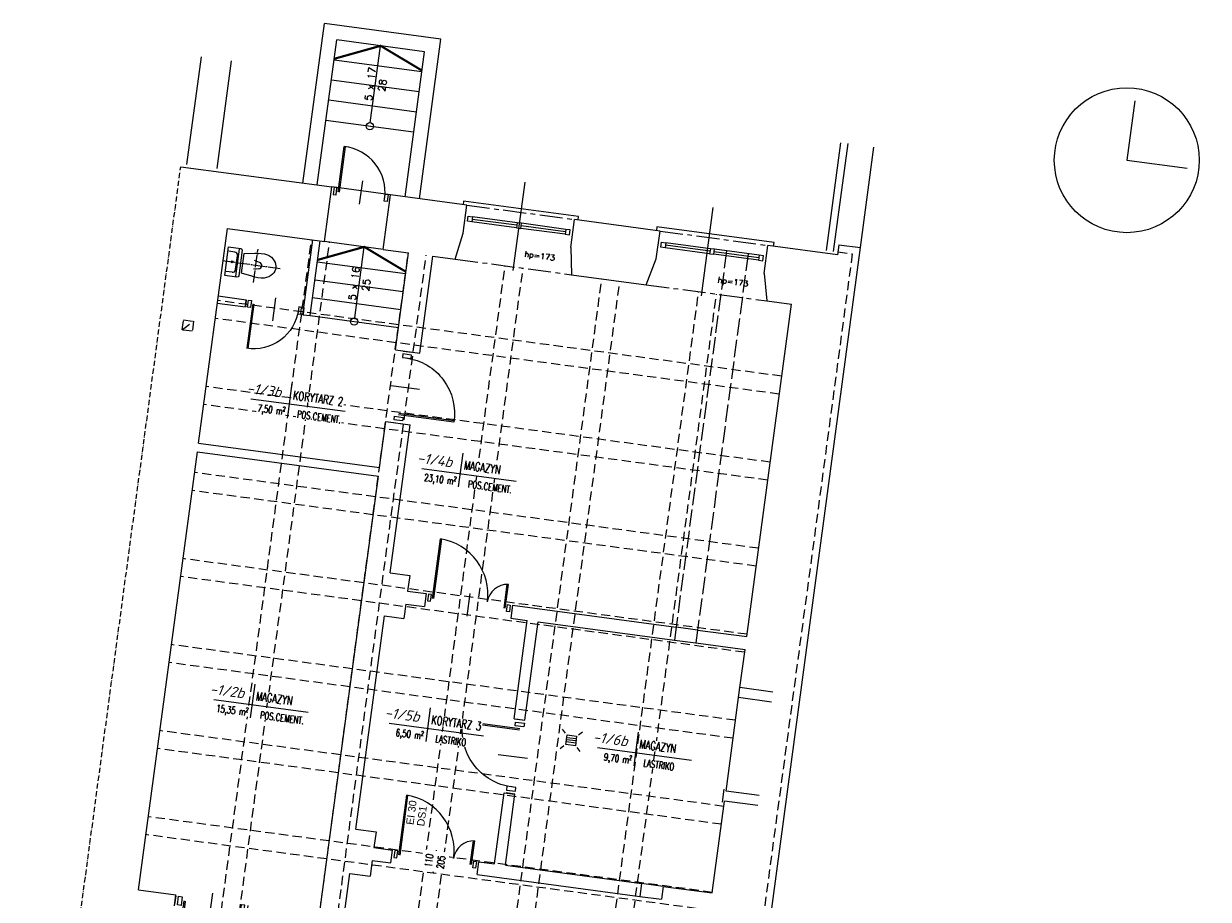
# Model space of a CAD drawing. Header units: millimetres. Extents: x 0 to 1767, y 0 to 2077.
# Tile 2 of 2: x 133 to 1767, y 868 to 2077. Entities that reach past the tile are written whole.
import ezdxf

# ---------------------------------------------------------------- set-up
doc = ezdxf.new("R2010")
doc.units = ezdxf.units.MM
for name, pattern in [('ACAD_ISO02W100', [15, 12, -3]), ('ACAD_ISO04W100', [30, 24, -3, 0, -3]), ('ACAD_ISO10W100', [18, 12, -3, 0, -3]), ('CENTER', [50.8, 31.75, -6.35, 6.35, -6.35]), ('HIDDEN', [9.525, 6.35, -3.175])]:
    doc.linetypes.add(name, pattern=pattern)
for name, color, linetype in [('0_05', 23, 'Continuous'), ('0_13', 1, 'Continuous'), ('0_25', 3, 'Continuous'), ('0_35', 140, 'Continuous'), ('0_7', 6, 'Continuous'), ('DRZWI_OZNACZENIA', 3, 'Continuous'), ('OPIS_POMIESZCZEN', 3, 'Continuous'), ('OPISY', 3, 'Continuous'), ('STOLARKA', 1, 'Continuous'), ('URZĄDZENIA', 1, 'Continuous')]:
    doc.layers.add(name, color=color, linetype=linetype)
doc.layers.add('POM', color=5, linetype='Continuous', plot=False)
doc.styles.add('1_100', font='simplex.shx', dxfattribs={"height": 14})
doc.styles.add('IP_simplex_07', font='simplex.shx', dxfattribs={"width": 0.7})
doc.styles.get("Standard").update_dxf_attribs({"font": 'arial.ttf'})
doc.styles.add('techniczny', font='isocpeur.ttf', dxfattribs={"oblique": 15, "height": 12})

# ---------------------------------------------------------------- blocks, each defined once
blk = doc.blocks.new('drz')
at = {"color": 2}
for p, q in [((12, -0.7), (12, 76.3)), ((14, -0.7), (14, 76.3))]:
    blk.add_line(p, q, dxfattribs=at)
at = {"color": 1}
for p, q in [((50, 23.3), (50, -16.5)), ((0, -6), (0, 6)), ((100, -6), (100, 6))]:
    blk.add_line(p, q, dxfattribs=at)
at = {"color": 2}
for points in [[(9, -6), (9, 6), (4, 6), (4, -6)], [(91, -6), (91, 6), (96, 6), (96, -6)]]:
    blk.add_lwpolyline(points, close=True, dxfattribs=at)
at = {"color": 1}
blk.add_arc((14, -0.7), 77, 359.9106, 91.7106, dxfattribs=at)
blk = doc.blocks.new('punkt orintacyjny')
at = {"layer": '0_7'}
for p, q in [((0, 82.6), (0, 0)), ((0, 0), (83.8, 0))]:
    blk.add_line(p, q, dxfattribs=at)
blk.add_circle((0, 0), 100, dxfattribs=at)
blk = doc.blocks.new('ki')
at = {"color": 1, "linetype": 'ACAD_ISO04W100', "ltscale": 0.7}
for p, q in [((0, 0), (0.2, 0)), ((0.1, 0.6), (0.1, -80)), ((-24, -45.7), (22.4, -45.7))]:
    blk.add_line(p, q, dxfattribs=at)
at = {"color": 1}
for p, q in [((-13.9, -14.6), (-13.9, -6)), ((14, -14.6), (14.1, -6)), ((-18.9, -20.4), (19.1, -20.4)), ((-10.1, -18.7), (-9.3, -18.7)), ((-9.3, -18.7), (9.4, -18.7)), ((10.3, -18.7), (9.4, -18.7)), ((-4.3, -50.3), (-5.9, -43)), ((4.5, -50.3), (6.1, -43))]:
    blk.add_line(p, q, dxfattribs=at)
at = {"color": 3}
for points in [[(17.9, -24.3), (-17.8, -24.3, -0.414201), (-20, -22.1), (-20, -5), (20.2, -5), (20.2, -22.1, -0.414164)], [(13.8, -27.4), (16.1, -42.3, -0.106568), (16.3, -59.5, -0.175665), (9.2, -70.1, -0.174816), (0.1, -73.4, -0.174817), (-9.1, -70.1, -0.175664), (-16.1, -59.5, -0.106568), (-15.9, -42.3), (-13.6, -27.4)]]:
    blk.add_lwpolyline(points, format="xyb", close=True, dxfattribs=at)
at = {"color": 2}
blk.add_circle((0.1, -12.7), 1.38, dxfattribs=at)
at = {"color": 1}
for centre, radius, start, end in [((-10.1, -14.9), 3.78, 175.6693, 270), ((10.3, -14.9), 3.78, 270, 4.3307), ((0.1, -49.3), 4.54, 192.2575, 347.7418)]:
    blk.add_arc(centre, radius, start, end, dxfattribs=at)
blk = doc.blocks.new('A$C3C8D6F47')
at = {"color": 1}
for p, q in [((-9, 9), (-13.8, 13.8)), ((6.6, 2.8), (-6.6, 2.8)), ((6.6, 0), (-6.6, 0)), ((9, 9), (13.8, 13.8)), ((-9, -9), (-13.8, -13.8)), ((6.6, -3), (-6.6, -3)), ((9, -9), (13.8, -13.8))]:
    blk.add_line(p, q, dxfattribs=at)
blk.add_lwpolyline([(6.6, 6.6), (6.6, -6.6), (-6.6, -6.6), (-6.6, 6.6)], close=True, dxfattribs=at)

msp = doc.modelspace()

# ---------------------------------------------------------------- linework, layer by layer
at = {"layer": '0_05', "linetype": 'HIDDEN', "lineweight": 5, "ltscale": 2}
for p, q in [((373.1, 607.3), (530.4, 1778.8)), ((397.9, 603.9), (555.2, 1775.4)), ((506.6, 589.3), (663.8, 1760.8)), ((531.4, 586), (688.6, 1757.5)), ((1276.3, 1759.4), (1041.6, 10.7)), ((1256.4, 1762), (1276.3, 1759.4)), ((640.1, 571.4), (797.3, 1742.9)), ((664.9, 568.1), (822.1, 1739.6)), ((773.5, 553.5), (930.8, 1725)), ((798.3, 550.2), (955.6, 1721.7)), ((907, 535.6), (1064.3, 1707.1)), ((931.8, 532.3), (1089, 1703.8)), ((1178.9, 1590.5), (400.9, 1694.9)), ((1175.6, 1565.7), (397.6, 1670.2)), ((1163, 1471.8), (385, 1576.2)), ((1159.7, 1447), (381.6, 1551.4)), ((1147.1, 1353), (369, 1457.5)), ((1143.7, 1328.3), (365.7, 1432.7)), ((1131.1, 1234.3), (353.1, 1338.7)), ((1127.8, 1209.5), (349.8, 1313.9)), ((1115.2, 1115.6), (337.2, 1220)), ((1111.9, 1090.8), (333.8, 1195.2)), ((1099.2, 996.8), (321.2, 1101.3)), ((1095.9, 972.1), (317.9, 1076.5)), ((1083.3, 878.1), (305.3, 982.5)), ((1080, 853.3), (302, 957.7))]:
    msp.add_line(p, q, dxfattribs=at)
at = {"layer": '0_13', "lineweight": 5}
for p, q in [((518.5, 1857), (548.1, 2077.1)), ((708.6, 2055.5), (548.1, 2077.1)), ((538.3, 1854.4), (565.2, 2054.6)), ((686.1, 2038.3), (565.2, 2054.6)), ((611.4, 1940.4), (625.7, 2046.5)), ((679.1, 1835.5), (708.6, 2055.5)), ((682.4, 2010.6), (561.5, 2026.8)), ((659.3, 1838.1), (686.1, 2038.3)), ((678.7, 1982.8), (557.8, 1999.1)), ((675, 1955.1), (554, 1971.3)), ((671.2, 1927.3), (550.3, 1943.6)), ((1240.6, 1764.1), (1260.5, 1912.8)), ((639.4, 1840.8), (558.2, 1851.7)), ((824.4, 1858.3), (808.1, 1736.4)), ((1084.1, 1823.5), (1067.7, 1701.6)), ((812.9, 1795.3), (751.5, 1803.6)), ((813.4, 1798.8), (751.9, 1807)), ((813.9, 1802.3), (752.4, 1810.5)), ((880.8, 1789.7), (819.3, 1798)), ((881.3, 1793.2), (819.8, 1801.5)), ((880.3, 1786.3), (818.9, 1794.5)), ((629.3, 1765.5), (548.1, 1776.4)), ((589.9, 1670.9), (603.1, 1769)), ((1079.5, 1759.5), (1018.1, 1767.8)), ((1080, 1763), (1018.6, 1771.2)), ((1080.5, 1766.5), (1019, 1774.7)), ((1147.9, 1757.4), (1086.4, 1765.7)), ((538.3, 1748.4), (660.2, 1732.1)), ((1146.9, 1750.5), (1085.5, 1758.7)), ((1147.4, 1754), (1085.9, 1762.2)), ((534.9, 1723.7), (656.8, 1707.3)), ((531.6, 1698.9), (653.5, 1682.5)), ((528.3, 1674.1), (650.2, 1657.7)), ((1062.9, 1240.1), (1033.2, 1244.1)), ((1030.8, 1226.3), (1060.5, 1222.3)), ((1119.4, 1146.8), (1121.2, 1160.7)), ((1166.8, 1154.5), (1121.2, 1160.7)), ((1165, 1140.7), (1119.4, 1146.8)), ((1097, 1002.5), (1099.4, 1020.3)), ((1147.7, 1011.8), (1102.1, 1017.9)), ((1145.8, 997.9), (1100.2, 1004.1)), ((1015.4, 886.3), (985.7, 890.3)), ((983.3, 872.4), (1013, 868.5))]:
    msp.add_line(p, q, dxfattribs=at)
at = {"layer": '0_13', "linetype": 'ACAD_ISO10W100', "lineweight": 5, "ltscale": 0.6}
msp.add_line((133.3, 265.1), (350, 1879.6), dxfattribs=at)
at = {"layer": '0_13', "linetype": 'ACAD_ISO02W100', "lineweight": 5, "ltscale": 2}
for p, q in [((1102.9, 1763.5), (1033.2, 1244.1)), ((1132.6, 1759.5), (1062.9, 1240.1))]:
    msp.add_line(p, q, dxfattribs=at)
at = {"layer": '0_13', "linetype": 'HIDDEN', "lineweight": 5, "ltscale": 2}
msp.add_line((351.9, 1654.4), (367.6, 1666.5), dxfattribs=at)
at = {"layer": '0_13', "lineweight": 5, "const_width": 3}
for points in [[(682.6, 2012.4), (625.7, 2046.5), (561.7, 2028.6)], [(660, 1734.9), (603.1, 1769), (539.1, 1751.1)]]:
    msp.add_lwpolyline(points, dxfattribs=at)
at = {"layer": '0_13', "lineweight": 5}
for points in [[(898.1, 1806.1), (898.8, 1811), (740.2, 1832.3), (739.5, 1827.4)], [(1167.7, 1769.9), (1168.4, 1774.8), (1006.8, 1796.5), (1006.1, 1791.6)]]:
    msp.add_lwpolyline(points, dxfattribs=at)
at = {"layer": '0_13', "linetype": 'HIDDEN', "lineweight": 5, "ltscale": 2}
msp.add_lwpolyline([(365.8, 1652.6), (351.9, 1654.4), (353.8, 1668.3), (367.6, 1666.5)], close=True, dxfattribs=at)
at = {"layer": '0_13', "lineweight": 5}
for centre in [(610.8, 1935.5), (589.2, 1665.9)]:
    msp.add_circle(centre, 5, dxfattribs=at)
for centre, radius, start, end in [((695.7, 1289.2), 77.9, 352.3552, 80.6116), ((800.5, 1275.2), 27.9, 87.2299, 172.3552), ((649.2, 935.3), 77.9, 352.3552, 80.6116), ((754, 921.2), 27.9, 87.2299, 172.3552)]:
    msp.add_arc(centre, radius, start, end, dxfattribs=at)
at = {"layer": '0_25', "lineweight": 5}
for p, q in [((358.5, 1882.5), (378.4, 2031.2)), ((400.1, 1877), (420.1, 2025.6)), ((1250.5, 1762.8), (1270.4, 1911.5)), ((1287.5, 1767.9), (1306.1, 1906.7))]:
    msp.add_line(p, q, dxfattribs=at)
at = {"layer": '0_25', "linetype": 'CENTER', "lineweight": 5}
for p, q in [((744.5, 1826.7), (893.2, 1806.7)), ((1011.1, 1790.9), (1159.8, 1771)), ((728.4, 1752.2), (889, 1730.6)), ((992.1, 1716.8), (1158.6, 1694.4))]:
    msp.add_line(p, q, dxfattribs=at)
at = {"layer": '0_25', "lineweight": 5}
for points in [[(752.4, 1810.5), (751.5, 1803.6), (745.5, 1804.4), (746.5, 1811.3)], [(813.9, 1802.3), (812.9, 1795.3), (818.9, 1794.5), (819.8, 1801.5)], [(881.3, 1793.2), (880.3, 1786.3), (886.3, 1785.5), (887.2, 1792.4)], [(1019, 1774.7), (1018.1, 1767.8), (1012.1, 1768.6), (1013.1, 1775.5)], [(1080.5, 1766.5), (1079.5, 1759.5), (1085.5, 1758.7), (1086.4, 1765.7)], [(1147.9, 1757.4), (1146.9, 1750.5), (1152.9, 1749.7), (1153.8, 1756.6)]]:
    msp.add_lwpolyline(points, close=True, dxfattribs=at)
for points in [[(1119, 1761, 0, 16, 0), (1119.9, 1768, 0, 0, 0), (1121.3, 1778.4, 0, 0, 0)], [(1042.3, 1199.5, 0, 16, 0), (1043.2, 1206.4, 0, 0, 0), (1044.6, 1216.9, 0, 0, 0)], [(1120.3, 1153.7, 0, 16, 0), (1113.4, 1154.6, 0, 0, 0), (1102.9, 1156.1, 0, 0, 0)]]:
    msp.add_lwpolyline(points, format="xyseb", dxfattribs=at)
at = {"layer": '0_35', "lineweight": 5}
for p, q in [((350, 1879.6), (558.2, 1851.7)), ((548.1, 1776.4), (558.2, 1851.7)), ((629.3, 1765.5), (639.4, 1840.8)), ((744.5, 1826.7), (639.4, 1840.8)), ((739.3, 1788), (744.5, 1826.7)), ((888, 1768.1), (893.2, 1806.7)), ((1011.1, 1790.9), (893.2, 1806.7)), ((374.5, 1498), (414.3, 1794.3)), ((414.3, 1794.3), (548.1, 1776.4)), ((728.4, 1752.2), (739.3, 1788)), ((1005.9, 1752.3), (1011.1, 1790.9)), ((518.4, 1675.4), (532.2, 1778.5)), ((528.3, 1674.1), (542.1, 1777.2)), ((629.3, 1765.5), (664, 1760.8)), ((888, 1768.1), (889, 1730.6)), ((1051.5, 9.4), (1287.5, 1767.9)), ((1154.6, 1732.3), (1159.8, 1771)), ((1255.9, 1758.1), (1159.8, 1771)), ((1257.8, 1771.9), (1255.9, 1758.1)), ((1257.8, 1771.9), (1287.5, 1767.9)), ((646.1, 1627), (664, 1760.8)), ((679.8, 1622.5), (697.7, 1756.3)), ((697.7, 1756.3), (728.4, 1752.2)), ((992.1, 1716.8), (1005.9, 1752.3)), ((1154.6, 1732.3), (1158.6, 1694.4)), ((889, 1730.6), (992.1, 1716.8)), ((401.8, 1701.2), (440.4, 1696)), ((400.4, 1691.3), (439.1, 1686.1)), ((439.1, 1686.1), (440.4, 1696)), ((1130.7, 1231), (1192.3, 1689.9)), ((1158.6, 1694.4), (1192.3, 1689.9)), ((518.4, 1675.4), (528.3, 1674.1)), ((646.1, 1627), (679.8, 1622.5)), ((624.2, 1464.5), (632.8, 1527.9)), ((632.8, 1527.9), (666.5, 1523.4)), ((639, 1319.2), (666.5, 1523.4)), ((374.5, 1498), (624.2, 1464.5)), ((291.7, 881.5), (372.9, 1486.1)), ((372.9, 1486.1), (622.6, 1452.6)), ((541.5, 848), (622.6, 1452.6)), ((639, 1319.2), (665.8, 1315.6)), ((665.8, 1315.6), (662.9, 1293.8)), ((662.9, 1293.8), (688.6, 1290.4)), ((660.5, 1276), (657.8, 1256.2)), ((660.5, 1276), (686.3, 1272.5)), ((688.6, 1290.4), (686.3, 1272.5)), ((591.6, 965.4), (631.1, 1259.7)), ((631.1, 1259.7), (657.8, 1256.2)), ((807.6, 1274.4), (805.2, 1256.6)), ((807.6, 1274.4), (1033.2, 1244.1)), ((805.2, 1256.6), (828, 1253.5)), ((809.8, 1117.7), (828, 1253.5)), ((824.6, 1115.7), (842.8, 1251.5)), ((842.8, 1251.5), (1030.8, 1226.3)), ((1033.2, 1244.1), (1030.8, 1226.3)), ((1062.9, 1240.1), (1060.5, 1222.3)), ((1062.9, 1240.1), (1130.7, 1231)), ((1060.5, 1222.3), (1128.3, 1213.2)), ((1121.2, 1160.7), (1128.3, 1213.2)), ((1102.1, 1017.9), (1119.4, 1146.8)), ((809.8, 1117.7), (824.6, 1115.7)), ((782.9, 917.5), (796.1, 1015.6)), ((796.1, 1015.6), (810.9, 1013.6)), ((797.8, 915.5), (810.9, 1013.6)), ((1083.2, 877.2), (1100.2, 1004.1)), ((591.6, 965.4), (619.3, 961.7)), ((619.3, 961.7), (616.4, 939.9)), ((616.4, 939.9), (642.1, 936.4)), ((639.8, 918.6), (642.1, 936.4)), ((614, 922), (611.1, 900.2)), ((614, 922), (639.8, 918.6)), ((758.7, 902.6), (761.1, 920.4)), ((761.1, 920.4), (782.9, 917.5)), ((797.8, 915.5), (985.7, 890.3)), ((568.7, 794.9), (583.3, 903.9)), ((583.3, 903.9), (611.1, 900.2)), ((758.7, 902.6), (983.3, 872.4)), ((985.7, 890.3), (983.3, 872.4)), ((1015.4, 886.3), (1013, 868.5)), ((1015.4, 886.3), (1083.2, 877.2)), ((291.7, 881.5), (343.3, 874.6)), ((341.3, 859.7), (343.3, 874.6))]:
    msp.add_line(p, q, dxfattribs=at)
at = {"layer": 'OPIS_POMIESZCZEN', "lineweight": 5}
for p, q in [((503.2, 1580.7), (497, 1534.3)), ((446.8, 1559.4), (576.7, 1542)), ((739, 1484.3), (732.8, 1437.9)), ((682.6, 1463), (812.5, 1445.6)), ((452.2, 1165.5), (445.9, 1119.1)), ((395.8, 1144.2), (525.6, 1126.8)), ((694, 1132.8), (687.8, 1086.5)), ((637.6, 1111.5), (767.4, 1094.1)), ((981, 1099.3), (974.8, 1052.9)), ((924.6, 1078), (1054.5, 1060.5))]:
    msp.add_line(p, q, dxfattribs=at)
at = {"layer": 'STOLARKA', "color": 2, "lineweight": 5}
for p, q in [((697.3, 1283.7), (708.4, 1366.1)), ((698.9, 1283.5), (709.9, 1365.8)), ((795.9, 1270.5), (800.3, 1303.1)), ((797.5, 1270.3), (801.9, 1303)), ((650.8, 929.8), (661.9, 1012.1)), ((652.4, 929.6), (663.4, 1011.9)), ((749.4, 916.5), (753.8, 949.1)), ((751, 916.3), (755.4, 949.1))]:
    msp.add_line(p, q, dxfattribs=at)
at = {"layer": 'STOLARKA', "color": 1, "lineweight": 5}
for p, q in [((745, 1259.3), (749.2, 1290.5)), ((698.5, 905.3), (702.7, 936.5))]:
    msp.add_line(p, q, dxfattribs=at)
at = {"layer": 'STOLARKA', "color": 2, "lineweight": 5}
for points in [[(694.4, 1279.8), (695.7, 1289.2), (691.8, 1289.8), (690.5, 1280.4)], [(799.3, 1265.8), (800.5, 1275.2), (804.4, 1274.6), (803.2, 1265.3)], [(647.9, 925.9), (649.2, 935.3), (645.3, 935.8), (644, 926.4)], [(752.8, 911.8), (754, 921.2), (757.9, 920.7), (756.7, 911.3)]]:
    msp.add_lwpolyline(points, close=True, dxfattribs=at)

# ---------------------------------------------------------------- block references
at = {"layer": 'POM', "lineweight": 5, "rotation": 352.3552364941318}
msp.add_blockref('punkt orintacyjny', (1654.9, 1888.6), dxfattribs=at)
at = {"layer": 'STOLARKA', "lineweight": 5}
for p, xscale, yscale, zscale, rotation in [((557.5, 1846.8), 0.8186723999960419, 0.8186724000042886, 0.8186724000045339, 352.3552364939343), ((439.7, 1691), -0.802619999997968, 0.8026200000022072, 0.802620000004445, 172.3552364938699), ((649.6, 1525.6), -0.9968444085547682, 0.9968444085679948, 0.9968444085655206, 262.3552364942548), ((818.5, 1116.3), -1.027674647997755, 1.027674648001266, 1.027674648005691, 82.35523649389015), ((342.3, 867.2), -1.000999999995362, 1.001000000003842, 1.001000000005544, 172.3552364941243)]:
    msp.add_blockref('drz', p, dxfattribs=dict(at, xscale=xscale, yscale=yscale, zscale=zscale, rotation=rotation))
at = {"layer": 'URZĄDZENIA', "lineweight": 5}
for name, p, rotation in [('ki', (408.3, 1749.8), 82.35523649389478), ('A$C3C8D6F47', (888.6, 1087.9), 352.3552364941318)]:
    msp.add_blockref(name, p, dxfattribs=dict(at, rotation=rotation))

# ---------------------------------------------------------------- texts
at = {"layer": 'OPIS_POMIESZCZEN', "color": 6, "lineweight": 5, "char_height": 14.4, "width": 62.559, "attachment_point": 9, "rotation": 352.3552, "style": 'techniczny'}
for s, insert in [('{\\C3;-1/3b}', (488, 1561)), ('{\\C3;-1/4b}', (723.8, 1464.6)), ('{\\C3;-1/2b}', (436.9, 1145.8)), ('{\\C3;-1/5b}', (678.7, 1113.1)), ('{\\C3;-1/6b}', (965.8, 1079.5))]:
    msp.add_mtext(s, dxfattribs=dict(at, insert=insert))
at = {"layer": 'OPISY', "lineweight": 5, "attachment_point": 2, "style": '1_100'}
for s, insert, char_height, width, rotation in [('5 x 17\\P28', (606.6, 1994.6), 10, 131.517, 82.7105), ('hp=173', (845.6, 1760.6), 8, 28.916, 352.3552), ('5 x 16\\P25', (584.2, 1719.1), 10, 131.517, 82.7105), ('hp=173', (1112.2, 1724.8), 8, 28.916, 352.3552)]:
    msp.add_mtext(s, dxfattribs=dict(at, insert=insert, char_height=char_height, width=width, rotation=rotation))
at = {"layer": 'OPISY', "lineweight": 5, "char_height": 10.39, "width": 36.383, "attachment_point": 7, "rotation": 82.3552}
for s, insert in [('{\\fArial|b0|i0|c0|p34;EI 30}', (671.1, 970.7)), ('{\\fArial|b0|i0|c0|p34;DS1}', (685.9, 968.7))]:
    msp.add_mtext(s, dxfattribs=dict(at, insert=insert))

# ---------------------------------------------------------------- next in the draw order: texts
at = {"layer": 'DRZWI_OZNACZENIA', "color": 3, "lineweight": 5, "insert": (700.6, 920.9), "char_height": 10, "width": 18.59, "attachment_point": 5, "rotation": 82.3552, "style": 'IP_simplex_07', "bg_fill": 2}
msp.add_mtext('110\\P205', dxfattribs=at)
at = {"layer": 'OPIS_POMIESZCZEN', "lineweight": 5, "char_height": 12, "attachment_point": 7, "rotation": 352.3552, "line_spacing_factor": 0.85, "style": 'IP_simplex_07', "bg_fill": 3, "box_fill_scale": 1.1, "bg_fill_color": 256, "bg_fill_true_color": 13158600, "bg_fill_transparency": 6488161}
for s, insert in [('KORYTARZ 2', (504.2, 1558.4)), ('MAGAZYN', (740, 1462)), ('MAGAZYN', (453.1, 1143.2)), ('KORYTARZ 3', (694.9, 1110.5)), ('MAGAZYN', (982, 1077))]:
    msp.add_mtext(s, dxfattribs=dict(at, insert=insert))
at = {"layer": 'OPIS_POMIESZCZEN', "lineweight": 5, "char_height": 10, "attachment_point": 9, "rotation": 352.6947, "style": 'IP_simplex_07', "bg_fill": 3, "box_fill_scale": 1.1, "bg_fill_color": 256, "bg_fill_true_color": 13158600, "bg_fill_transparency": 6488161}
for s, insert in [('{\\C3;7,50} m²', (493, 1533.8)), ('{\\C3;23,10} m²', (728.8, 1437.4)), ('{\\C3;15,35} m²', (441.9, 1118.6)), ('{\\C3;6,50} m²', (683.7, 1086)), ('{\\C3;9,70} m²', (970.8, 1052.4))]:
    msp.add_mtext(s, dxfattribs=dict(at, insert=insert))

# ---------------------------------------------------------------- next in the draw order: texts
at = {"layer": 'OPIS_POMIESZCZEN', "lineweight": 5, "char_height": 10, "attachment_point": 7, "rotation": 352.3552, "style": 'IP_simplex_07', "bg_fill": 3, "box_fill_scale": 1.1, "bg_fill_color": 256, "bg_fill_true_color": 13158600, "bg_fill_transparency": 6488161}
for s, insert in [('POS.CEMENT.', (509.7, 1533.4)), ('POS.CEMENT.', (745.5, 1436.9)), ('POS.CEMENT.', (458.6, 1118.1)), ('LASTRIKO', (700.5, 1085.5)), ('LASTRIKO', (987.5, 1051.9))]:
    msp.add_mtext(s, dxfattribs=dict(at, insert=insert))

doc.saveas('drawing.dxf')
